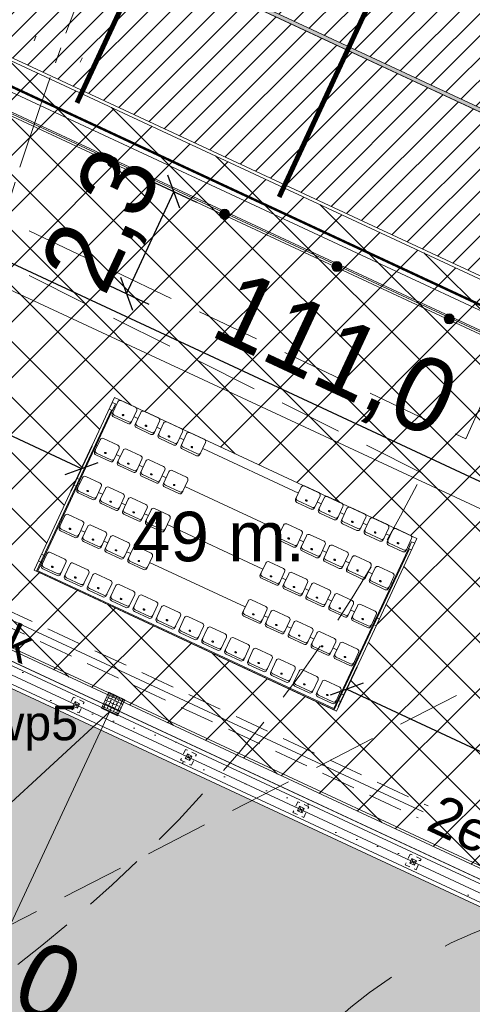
# Model space of a CAD drawing. Header units: millimetres. Extents: x 1962 to 3194, y -795 to -219.
# Tile 46 of 256: x 2198 to 2207, y -641 to -621. Entities that reach past the tile are written whole.
import ezdxf

# ---------------------------------------------------------------- set-up
doc = ezdxf.new("R2010")
doc.units = ezdxf.units.MM
for name, pattern in [('CENTER2', [28.575000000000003, 19.05, -3.175, 3.175, -3.175]), ('DOT', [6.35, 0, -6.35]), ('HIDDEN', [9.524999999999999, 6.35, -3.175]), ('L_0_45', [0.5, 0.25, -0.25])]:
    doc.linetypes.add(name, pattern=pattern)
doc.layers.get('0').update_dxf_attribs({"lineweight": 5})
doc.layers.get('Defpoints').update_dxf_attribs({"lineweight": 9})
for name, color, linetype, lineweight in [('A_boisko kolory', 78, 'Continuous', 9), ('A_boisko linie gry', 56, 'Continuous', 9), ('A_boisko spadki', 64, 'Continuous', 9), ('A_chodnik', 132, 'Continuous', 9), ('A_hatch nawierzchnia', 253, 'Continuous', 9), ('A_hatch zieleń', 3, 'Continuous', 9), ('A_kamery', 23, 'Continuous', 9), ('A_mapa projektowa', 253, 'Continuous', 9), ('A_obiekty trybuny', 126, 'Continuous', 9), ('A_ogrodzenie 1_2m', 34, 'Continuous', 9), ('A_ogrodzenie 2_4m', 45, 'Continuous', 9), ('A_opisy', 13, 'Continuous', 9), ('A_parking', 53, 'Continuous', 9), ('A_strefy oddziaływania obiektów', 71, 'L_0_45', 9), ('A_wymiary pzt', 116, 'Continuous', 9), ('IE_kk', 30, 'Continuous', 9), ('IE_nn', 1, 'Continuous', 9), ('S-drenaż', 70, 'Continuous', 9), ('S-kd', 230, 'Continuous', 9), ('S-woda', 160, 'Continuous', 5), ('Z_UWAGI INSTALACJE WODNE', 4, 'Continuous', 9)]:
    doc.layers.add(name, color=color, linetype=linetype, lineweight=lineweight)
doc.styles.get("Standard").update_dxf_attribs({"font": 'arial.ttf'})
doc.styles.add('wymiary pzt', font='txt')
doc.dimstyles.new('wymiary pzt', dxfattribs={"dimtxt": 1.5, "dimasz": 0.5, "dimexe": 0.5, "dimexo": 0.1, "dimgap": 0.05, "dimtad": 1, "dimdec": 1, "dimrnd": 0.1, "dimzin": 0, "dimtxsty": 'wymiary pzt', "dimblk": 'OBLIQUE', "dimcen": 1, "dimadec": 1, "dimazin": 0, "dimtfac": 1, "dimtmove": 0, "dimatfit": 3, "dimfxl": 0, "dimarcsym": 0})
picture_1 = doc.add_image_def('image1.tif', size_in_pixel=(3404, 2413))
pattern_1 = [(45, (-0.8445466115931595, -1.812937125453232), (-0.2245064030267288, 0.2245064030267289), [])]

# ---------------------------------------------------------------- blocks, each defined once
blk = doc.blocks.new('zw$2336')
at = {"layer": 'A_strefy oddziaływania obiektów', "color": 7, "ltscale": 5}
blk.add_circle((-2.027500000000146, -2.273736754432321e-13), 10, dxfattribs=at)
blk.add_arc((-2.027500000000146, -2.273736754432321e-13), 30, 146.7258610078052, 12.57471333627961, dxfattribs=at)
blk = doc.blocks.new('zw$83E')
at = {"layer": 'Z_UWAGI INSTALACJE WODNE', "linetype": 'DOT', "ltscale": 0.2}
blk.add_line((0, -1.13686837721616e-13), (-40.97237903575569, 19.08675342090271), dxfattribs=at)
blk.add_arc((0, 0), 45.2, 65.02180580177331, 155.0218058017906, dxfattribs=at)
blk = doc.blocks.new('zw$B4C7')
at = {"layer": 'Z_UWAGI INSTALACJE WODNE'}
blk.add_lwpolyline([(-87.99083458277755, 37.75771384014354), (-0.2401453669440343, -3.120453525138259), (-26.53088138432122, -59.55718624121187), (-114.281570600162, -18.67901887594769)], dxfattribs=at)
at = {"layer": 'Z_UWAGI INSTALACJE WODNE', "linetype": 'L_0_45', "ltscale": 2}
blk.add_lwpolyline([(-0.3730195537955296, -3.168873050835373, 0.05000000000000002, 0.05000000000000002, 0), (-26.57930091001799, -59.42431205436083, 0.05, 0.05, 0), (-114.2393432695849, -18.5883720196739, 0, 0, 0)], format="xyseb", dxfattribs=at)
at = {"layer": 'Z_UWAGI INSTALACJE WODNE', "xscale": -1, "rotation": 310.0436116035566}
blk.add_blockref('zw$83E', (-114.2393432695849, -18.5883720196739), dxfattribs=at)
at = {"layer": 'Z_UWAGI INSTALACJE WODNE'}
blk.add_blockref('zw$83E', (-31.38811663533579, -57.1841521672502), dxfattribs=at)
blk = doc.blocks.new('zw$72B4')
at = {"layer": 'A_ogrodzenie 2_4m'}
for p, q in [((0.0500000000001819, -0.0500000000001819), (-0.04999999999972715, 0.04999999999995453)), ((-0.0500000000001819, -0.04999999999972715), (0.0500000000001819, 0.04999999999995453))]:
    blk.add_line(p, q, dxfattribs=at)
at = {"layer": 'A_ogrodzenie 2_4m', "linetype": 'HIDDEN', "ltscale": 0.01}
blk.add_lwpolyline([(-0.1199999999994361, 0.1199999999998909), (-0.1199999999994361, -0.1199999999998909), (0.1199999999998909, -0.1199999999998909), (0.1199999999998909, 0.1199999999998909)], close=True, dxfattribs=at)
at = {"layer": 'A_ogrodzenie 2_4m'}
blk.add_lwpolyline([(-0.04999999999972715, 0.04999999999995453), (-0.04999999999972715, -0.04999999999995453), (0.0500000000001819, -0.04999999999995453), (0.0500000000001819, 0.04999999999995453)], close=True, dxfattribs=at)
blk = doc.blocks.new('zw$4BF9')
at = {"layer": 'A_ogrodzenie 2_4m'}
blk.add_lwpolyline([(11.14485038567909, 8.054290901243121), (11.14485038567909, 8.054290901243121), (-89.68735298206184, 55.0264084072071), (-87.99299999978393, 59.2480000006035), (-87.5599999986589, 60.2390000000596), (-75.48799999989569, 90.17300000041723), (-61.70164762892, 124.5301955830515)], dxfattribs=at)
at = {"layer": 'A_ogrodzenie 2_4m', "rotation": 65.02180580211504}
for p in [(-36.4447491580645, 30.22363945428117), (-34.17857775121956, 29.16795618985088), (-31.91240634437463, 28.1122729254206), (-29.6462349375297, 27.05658966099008)]:
    blk.add_blockref('zw$72B4', p, dxfattribs=at)
blk = doc.blocks.new('zw$9027')
at = {"layer": 'A_kamery', "linetype": 'HIDDEN', "ltscale": 0.2}
for p, q in [((2.225990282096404, 28.83738332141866), (0.3019356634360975, 3.911533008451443)), ((3.236519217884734, -2.217250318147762), (23.86091210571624, -16.34645475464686))]:
    blk.add_line(p, q, dxfattribs=at)
blk.add_arc((0, 0), 28.9231690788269, 325.5860297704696, 85.5860268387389, dxfattribs=at)
blk = doc.blocks.new('zw$B760')
at = {"layer": 'A_ogrodzenie 1_2m'}
h = blk.add_hatch(color=256, dxfattribs=at)
h.dxf.hatch_style = 1
edge = h.paths.add_edge_path()
edge.add_ellipse((0, 0), major_axis=(0.1000000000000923, 0), ratio=1, start_angle=0, end_angle=360)
blk.add_circle((0, 0), 0.1000000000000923, dxfattribs=at)
blk = doc.blocks.new('zw$7FD1')
at = {"layer": 'A_ogrodzenie 1_2m'}
for p, q in [((-112.9703560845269, -4.319658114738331), (-32.95259223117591, -41.59548548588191)), ((-112.9172064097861, -4.300290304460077), (-32.93570129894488, -41.55922674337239)), ((-112.8773441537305, -4.285764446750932), (-32.88149349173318, -41.55138368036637))]:
    blk.add_line(p, q, dxfattribs=at)
for p in [(-64.26641942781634, -26.98605072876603), (-62.0002480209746, -28.04173399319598), (-59.73407661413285, -29.09741725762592), (-57.4679052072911, -30.15310052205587)]:
    blk.add_blockref('zw$B760', p, dxfattribs=at)
blk = doc.blocks.new('zw$62AA')
at = {"layer": 'A_boisko linie gry'}
for points in [[(-1.059999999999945, 62.05999999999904), (100.4600000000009, 62.05999999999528), (100.4600000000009, 0.9400000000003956), (-1.0600000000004, 0.9399999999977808)], [(-0.9999999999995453, 61.99999999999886), (100.4000000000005, 61.99999999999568), (100.4000000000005, 1.000000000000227), (-1.000000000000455, 0.9999999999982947)]]:
    blk.add_lwpolyline(points, close=True, dxfattribs=at)
for points in [[(80.77000000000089, 3.999999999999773), (49.70000000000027, 4.000000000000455)], [(72.42500000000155, 4.074999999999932), (49.73749999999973, 4.074999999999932)]]:
    blk.add_lwpolyline(points, dxfattribs=at)
blk = doc.blocks.new('_Oblique')
at = {"color": 0, "linetype": 'ByBlock', "lineweight": -2}
blk.add_line((-0.5, -0.5), (0.5, 0.5), dxfattribs=at)
blk = doc.blocks.new('*D72')
at = {"layer": 'A_wymiary pzt', "color": 0, "lineweight": -2}
for p, q in [((2155.315282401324, -593.8414743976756), (2154.893009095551, -594.7479429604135)), ((2155.104145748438, -594.2947086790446), (2247.020058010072, -637.113221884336)), ((2247.231194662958, -636.659987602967), (2246.808921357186, -637.566456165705))]:
    blk.add_line(p, q, dxfattribs=at)
at = {"layer": 'Defpoints', "color": 0}
for p in [(2178.900456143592, -543.2126085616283), (2270.816368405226, -586.0311217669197), (2247.020058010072, -637.113221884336)]:
    blk.add_point(p, dxfattribs=at)
at = {"layer": 'A_wymiary pzt', "color": 0, "lineweight": -2, "xscale": 0.5, "yscale": 0.5, "zscale": 0.5}
for p, rotation in [((2155.104145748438, -594.2947086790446), 155.0218058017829), ((2247.020058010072, -637.113221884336), 335.0218058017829)]:
    blk.add_blockref('_Oblique', p, dxfattribs=dict(at, rotation=rotation))
at = {"layer": 'A_wymiary pzt', "color": 0, "insert": (2201.474849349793, -614.8179452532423), "char_height": 1.5, "attachment_point": 5, "rotation": 335.0218058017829, "style": 'wymiary pzt'}
blk.add_mtext('101,4', dxfattribs=at)
blk = doc.blocks.new('*D99')
at = {"layer": 'A_wymiary pzt', "color": 0, "lineweight": -2}
for p, q in [((2148.811065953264, -603.3979545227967), (2149.233339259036, -602.4914859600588)), ((2149.02220260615, -602.9447202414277), (2249.672495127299, -649.8320955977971)), ((2249.461358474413, -650.285329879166), (2249.883631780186, -649.3788613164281))]:
    blk.add_line(p, q, dxfattribs=at)
at = {"layer": 'Defpoints', "color": 0}
for p in [(2145.915145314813, -609.6144521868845), (2249.672495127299, -649.8320955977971), (2246.565437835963, -656.5018275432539)]:
    blk.add_point(p, dxfattribs=at)
at = {"layer": 'A_wymiary pzt', "color": 0, "lineweight": -2, "xscale": 0.5, "yscale": 0.5, "zscale": 0.5}
for p, rotation in [((2149.02220260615, -602.9447202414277), 155.0218058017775), ((2249.672495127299, -649.8320955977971), 335.0218058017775)]:
    blk.add_blockref('_Oblique', p, dxfattribs=dict(at, rotation=rotation))
at = {"layer": 'A_wymiary pzt', "color": 0, "insert": (2204.043897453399, -627.4979726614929), "char_height": 1.5, "attachment_point": 5, "rotation": 335.0218058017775, "style": 'wymiary pzt'}
blk.add_mtext('111,0', dxfattribs=at)
blk = doc.blocks.new('*D103')
at = {"layer": 'A_wymiary pzt', "color": 0, "lineweight": -2}
for p, q in [((2200.371244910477, -623.8955400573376), (2201.277713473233, -624.3178133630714)), ((2199.865918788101, -626.1643603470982), (2200.824479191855, -624.1066767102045)), ((2199.412684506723, -625.9532236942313), (2200.319153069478, -626.3754969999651))]:
    blk.add_line(p, q, dxfattribs=at)
at = {"layer": 'Defpoints', "color": 0}
for p in [(2198.731025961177, -623.1314532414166), (2200.824479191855, -624.1066767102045), (2197.772465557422, -625.1891368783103)]:
    blk.add_point(p, dxfattribs=at)
at = {"layer": 'A_wymiary pzt', "color": 0, "lineweight": -2, "xscale": 0.5, "yscale": 0.5, "zscale": 0.5}
for p, rotation in [((2200.824479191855, -624.1066767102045), 65.02180580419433), ((2199.865918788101, -626.1643603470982), 245.0218058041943)]:
    blk.add_blockref('_Oblique', p, dxfattribs=dict(at, rotation=rotation))
at = {"layer": 'A_wymiary pzt', "color": 0, "insert": (2199.459178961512, -624.72277105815), "char_height": 1.5, "attachment_point": 5, "rotation": 65.02180580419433, "style": 'wymiary pzt'}
blk.add_mtext('2,3', dxfattribs=at)
blk = doc.blocks.new('zw$C14F')
at = {"layer": 'S-drenaż', "const_width": 0.1}
for points in [[(-95.8086949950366, -31.60526137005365), (-69.81991194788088, 24.18328716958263)], [(-91.72958646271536, -33.50549124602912), (-65.74080341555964, 22.28305729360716)]]:
    blk.add_lwpolyline(points, dxfattribs=at)
blk = doc.blocks.new('*D147')
at = {"layer": 'A_wymiary pzt', "color": 0, "lineweight": -2}
for p, q in [((2148.660817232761, -617.613667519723), (2148.238543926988, -618.5201360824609)), ((2148.449680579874, -618.066901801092), (2243.652809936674, -662.416746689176)), ((2243.86394658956, -661.963512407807), (2243.441673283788, -662.8699809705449))]:
    blk.add_line(p, q, dxfattribs=at)
at = {"layer": 'Defpoints', "color": 0}
for p in [(2151.055788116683, -612.4725283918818), (2246.258917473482, -656.8223732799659), (2243.652809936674, -662.416746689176)]:
    blk.add_point(p, dxfattribs=at)
at = {"layer": 'A_wymiary pzt', "color": 0, "lineweight": -2, "xscale": 0.5, "yscale": 0.5, "zscale": 0.5}
for p, rotation in [((2148.449680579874, -618.066901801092), 155.0218058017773), ((2243.652809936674, -662.416746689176), 335.0218058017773)]:
    blk.add_blockref('_Oblique', p, dxfattribs=dict(at, rotation=rotation))
at = {"layer": 'A_wymiary pzt', "color": 0, "insert": (2196.463992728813, -639.3558042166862), "char_height": 1.5, "attachment_point": 5, "rotation": 335.0218058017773, "style": 'wymiary pzt'}
blk.add_mtext('105,0', dxfattribs=at)
blk = doc.blocks.new('zw$5664')
at = {"layer": 'IE_kk'}
blk.add_line((21.79312431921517, -90.76252349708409), (35.41565829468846, -97.10850469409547), dxfattribs=at)
blk = doc.blocks.new('zw$253A')
at = {"layer": 'IE_nn'}
blk.add_line((16.74349772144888, -95.05945676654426), (30.33613192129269, -101.3911885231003), dxfattribs=at)
at = {"layer": 'IE_nn', "color": 4, "linetype": 'HIDDEN', "ltscale": 0.11}
for p, q in [((18.96218791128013, -95.92749297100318), (30.43402862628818, -101.2713150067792)), ((18.80757352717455, -96.18642205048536), (30.2382352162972, -101.5110620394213))]:
    blk.add_line(p, q, dxfattribs=at)
at = {"layer": 'IE_nn'}
blk.add_text('2eN', height=0.8, rotation=335.0229169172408, dxfattribs=at).set_placement((30.36435598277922, -101.7372521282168))
blk = doc.blocks.new('zw$FBD4')
at = {"layer": 'S-kd'}
h = blk.add_hatch(dxfattribs=at)
h.set_pattern_fill('ANGLE', color=230, scale=0.01, angle=335.0218058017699)
h.set_pattern_definition([(335.0218058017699, (-1691.933095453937, 1398.870028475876), (0.02949579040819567, 0.06331682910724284), [0.0508, -0.01905]), (65.02180580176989, (-1691.933095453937, 1398.870028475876), (-0.06331682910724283, 0.02949579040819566), [0.0508, -0.01905])])
h.paths.add_polyline_path([(23.84433837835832, -99.300024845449), (24.16613471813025, -99.44993186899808), (24.31604174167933, -99.12813552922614), (23.99424540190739, -98.9782285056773)])
h = blk.add_hatch(dxfattribs=at)
h.set_pattern_fill('ANGLE', color=230, scale=0.01, angle=335.0218058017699)
h.set_pattern_definition([(335.0218058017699, (-1691.931547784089, 1398.869307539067), (0.02949579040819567, 0.06331682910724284), [0.0508, -0.01905]), (65.02180580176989, (-1691.931547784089, 1398.869307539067), (-0.06331682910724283, 0.02949579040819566), [0.0508, -0.01905])])
h.paths.add_polyline_path([(23.84588604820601, -99.30074578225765), (24.16768238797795, -99.45065280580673), (24.31758941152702, -99.12885646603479), (23.99579307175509, -98.97894944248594)])
at = {"layer": 'S-kd', "color": 7}
blk.add_line((20.32867858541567, -102.7593068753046), (24.00523654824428, -99.37497835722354), dxfattribs=at)
at = {"layer": 'S-kd'}
for points in [[(-29.39680936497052, -74.11792806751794), (71.07525469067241, -120.91990546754), (70.9696907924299, -121.1465246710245), (-29.50237326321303, -74.34454727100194)], [(23.99424540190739, -98.9782285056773), (24.31604174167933, -99.12813552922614), (24.16613471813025, -99.44993186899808), (23.84433837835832, -99.300024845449)], [(23.99579307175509, -98.97894944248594), (24.31758941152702, -99.12885646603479), (24.16768238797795, -99.45065280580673), (23.84588604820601, -99.30074578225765)]]:
    blk.add_lwpolyline(points, close=True, dxfattribs=at)
blk.add_lwpolyline([(24.08911517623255, -99.19896440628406), (17.34063645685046, -113.6855154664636), (12.2120647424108, -113.4389386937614)], dxfattribs=at)
at = {"layer": 'S-kd', "color": 7}
blk.add_text('wp5', height=0.7, dxfattribs=at).set_placement((21.58172564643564, -99.9476423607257))
at = {"layer": 'S-kd', "color": 7, "insert": (19.24979520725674, -96.2373787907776), "char_height": 0.7, "width": 14.81304603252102, "attachment_point": 1, "rotation": 334.90303897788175}
blk.add_mtext('rynsztok', dxfattribs=at)
blk = doc.blocks.new('zw$1B2')
at = {"layer": 'A_obiekty trybuny'}
for p, q in [((-0.1599999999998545, -0.1436974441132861), (0.1600000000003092, -0.1436974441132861)), ((0.0004671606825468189, -0.05559487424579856), (-0.008109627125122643, -0.05559487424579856)), ((-0.008109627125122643, -0.07549649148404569), (0.0004671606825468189, -0.07549649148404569)), ((0.00810962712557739, -0.05559487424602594), (0.0004671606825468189, -0.05559487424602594)), ((0.0004671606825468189, -0.07549649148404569), (0.00810962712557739, -0.07549649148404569))]:
    blk.add_line(p, q, dxfattribs=at)
blk.add_lwpolyline([(0.1600000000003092, 0.1824999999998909), (-0.1599999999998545, 0.1824999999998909, 0.414213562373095), (-0.2100000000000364, 0.1324999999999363), (-0.2100000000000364, -0.1325000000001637, 0.414213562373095), (-0.1599999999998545, -0.1825000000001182), (0.1600000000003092, -0.1825000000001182, 0.414213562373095), (0.2100000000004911, -0.1325000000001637), (0.2100000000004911, 0.1324999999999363, 0.414213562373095)], format="xyb", close=True, dxfattribs=at)
for centre, radius, start, end in [((-0.1599999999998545, -0.09369744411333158), 0.05000000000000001, 180, 270), ((-0.006943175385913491, -0.06601150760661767), 0.01048173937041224, 96.38934803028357, 177.4528478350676), ((-0.006943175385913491, -0.06507985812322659), 0.01048173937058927, 182.5471521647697, 263.6106519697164), ((0.006943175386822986, -0.06601150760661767), 0.01048173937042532, 2.547152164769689, 83.61065196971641), ((0.006943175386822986, -0.06507985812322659), 0.01048173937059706, 276.3893480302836, 357.4528478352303), ((0.1600000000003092, -0.09369744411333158), 0.05000000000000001, 270, 0)]:
    blk.add_arc(centre, radius, start, end, dxfattribs=at)
blk = doc.blocks.new('zw$D15A')
at = {"layer": 'A_obiekty trybuny'}
for p, q in [((-3.039999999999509, 0), (-3.039999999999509, -3.640321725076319)), ((-3.039999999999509, 0), (-3.015000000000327, 0)), ((-2.5949999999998, 0), (-2.505000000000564, 0)), ((-2.085000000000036, 0), (-1.995000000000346, 0)), ((-1.574999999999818, 0), (-1.485000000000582, 0)), ((-1.065000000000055, 0), (1.0649999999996, 0)), ((1.485000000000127, 0), (1.574999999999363, 0)), ((1.994999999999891, 0), (2.084999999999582, 0)), ((2.505000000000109, 0), (2.594999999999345, 0)), ((3.014999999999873, 0), (3.104999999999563, 0)), ((3.525000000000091, 0), (3.55004695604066, 0)), ((3.55004695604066, -3.640321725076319), (3.55004695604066, 0)), ((-3.059999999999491, -3.660321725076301), (-3.059999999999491, -0.07500000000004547)), ((3.570046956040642, -3.660321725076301), (3.570046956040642, -0.07500000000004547)), ((-3.039999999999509, -0.8450013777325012), (-3.015000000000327, -0.8450013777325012)), ((-2.5949999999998, -0.8450013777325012), (-2.505000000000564, -0.8450013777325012)), ((-2.085000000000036, -0.8450013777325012), (-1.995000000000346, -0.8450013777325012)), ((-1.574999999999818, -0.8450013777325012), (-1.485000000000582, -0.8450013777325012)), ((-1.065000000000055, -0.8450013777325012), (1.0649999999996, -0.8450013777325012)), ((1.485000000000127, -0.8450013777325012), (1.574999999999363, -0.8450013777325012)), ((1.994999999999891, -0.8450013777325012), (2.084999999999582, -0.8450013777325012)), ((2.505000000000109, -0.8450013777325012), (2.594999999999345, -0.8450013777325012)), ((3.014999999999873, -0.8450013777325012), (3.104999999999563, -0.8450013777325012)), ((3.525000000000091, -0.8450013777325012), (3.55004695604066, -0.8450013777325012)), ((-3.039999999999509, -1.690002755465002), (-3.015000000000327, -1.690002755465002)), ((-2.5949999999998, -1.690002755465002), (-2.505000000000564, -1.690002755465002)), ((-2.085000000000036, -1.690002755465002), (-1.995000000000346, -1.690002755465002)), ((-1.574999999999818, -1.690002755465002), (-1.485000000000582, -1.690002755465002)), ((-1.065000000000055, -1.690002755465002), (1.0649999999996, -1.690002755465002)), ((1.485000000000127, -1.690002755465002), (1.574999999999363, -1.690002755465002)), ((1.994999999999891, -1.690002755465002), (2.084999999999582, -1.690002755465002)), ((2.505000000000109, -1.690002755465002), (2.594999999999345, -1.690002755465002)), ((3.014999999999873, -1.690002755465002), (3.104999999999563, -1.690002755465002)), ((3.525000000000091, -1.690002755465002), (3.55004695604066, -1.690002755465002)), ((-3.039999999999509, -2.535004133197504), (-3.015000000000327, -2.535004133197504)), ((-2.5949999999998, -2.535004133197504), (-2.505000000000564, -2.535004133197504)), ((-2.085000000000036, -2.535004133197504), (-1.995000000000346, -2.535004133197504)), ((-1.574999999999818, -2.535004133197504), (-1.485000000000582, -2.535004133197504)), ((-1.065000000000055, -2.535004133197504), (1.0649999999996, -2.535004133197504)), ((1.485000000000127, -2.535004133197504), (1.574999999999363, -2.535004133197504)), ((1.994999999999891, -2.535004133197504), (2.084999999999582, -2.535004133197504)), ((2.505000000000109, -2.535004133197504), (2.594999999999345, -2.535004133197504)), ((3.014999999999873, -2.535004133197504), (3.104999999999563, -2.535004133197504)), ((3.525000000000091, -2.535004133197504), (3.55004695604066, -2.535004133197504)), ((-3.059999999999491, -3.660321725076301), (3.570046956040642, -3.660321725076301)), ((-3.039999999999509, -3.640321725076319), (3.55004695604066, -3.640321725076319))]:
    blk.add_line(p, q, dxfattribs=at)
for points in [[(-3.039999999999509, -0.07500000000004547), (-3.039999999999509, 0.07499999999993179), (-3.109999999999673, 0.07499999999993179), (-3.109999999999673, -0.07500000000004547)], [(3.55004695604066, -0.07500000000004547), (3.55004695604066, 0.07499999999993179), (3.620046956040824, 0.07499999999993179), (3.620046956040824, -0.07500000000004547)], [(-3.039999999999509, -1.765002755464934), (-3.039999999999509, -1.615002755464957), (-3.109999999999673, -1.615002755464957), (-3.109999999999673, -1.765002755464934)], [(3.55004695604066, -1.765002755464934), (3.55004695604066, -1.615002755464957), (3.620046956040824, -1.615002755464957), (3.620046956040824, -1.765002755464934)], [(-3.039999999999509, -3.455005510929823), (-3.039999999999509, -3.305005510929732), (-3.109999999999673, -3.305005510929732), (-3.109999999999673, -3.455005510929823)], [(3.55004695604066, -3.455005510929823), (3.55004695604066, -3.305005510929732), (3.620046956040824, -3.305005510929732), (3.620046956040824, -3.455005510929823)]]:
    blk.add_lwpolyline(points, close=True, dxfattribs=at)
for p in [(-2.805000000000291, 0), (-2.295000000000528, 0), (-1.785000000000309, 0), (-1.275000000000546, 0), (1.274999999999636, 0), (1.7849999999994, 0), (2.294999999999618, 0), (2.804999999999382, 0), (3.3149999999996, 0), (-2.805000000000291, -0.8450013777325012), (-2.295000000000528, -0.8450013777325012), (-1.785000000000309, -0.8450013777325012), (-1.275000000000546, -0.8450013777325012), (1.274999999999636, -0.8450013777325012), (1.7849999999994, -0.8450013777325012), (2.294999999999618, -0.8450013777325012), (2.804999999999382, -0.8450013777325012), (3.3149999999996, -0.8450013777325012), (-2.805000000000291, -1.690002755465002), (-2.295000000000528, -1.690002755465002), (-1.785000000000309, -1.690002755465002), (-1.275000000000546, -1.690002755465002), (1.274999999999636, -1.690002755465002), (1.7849999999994, -1.690002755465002), (2.294999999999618, -1.690002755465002), (2.804999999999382, -1.690002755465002), (3.3149999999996, -1.690002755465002), (-2.805000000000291, -2.535004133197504), (-2.295000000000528, -2.535004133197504), (-1.785000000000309, -2.535004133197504), (-1.275000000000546, -2.535004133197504), (1.274999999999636, -2.535004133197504), (1.7849999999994, -2.535004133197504), (2.294999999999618, -2.535004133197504), (2.804999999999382, -2.535004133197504), (3.3149999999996, -2.535004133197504), (-2.805000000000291, -3.380005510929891), (-2.295000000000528, -3.380005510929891), (-1.785000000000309, -3.380005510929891), (-1.275000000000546, -3.380005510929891), (-0.7650000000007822, -3.380005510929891), (-0.2550000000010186, -3.380005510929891), (0.2549999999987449, -3.380005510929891), (0.7649999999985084, -3.380005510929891), (1.274999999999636, -3.380005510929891), (1.7849999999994, -3.380005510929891), (2.294999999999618, -3.380005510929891), (2.804999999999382, -3.380005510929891), (3.3149999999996, -3.380005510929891)]:
    blk.add_blockref('zw$1B2', p, dxfattribs=at)
blk = doc.blocks.new('*D1321')
at = {"layer": 'A_wymiary pzt', "color": 0, "lineweight": -2}
for p, q in [((2191.497079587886, -626.7645509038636), (2191.919352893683, -625.858082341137)), ((2191.708216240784, -626.3113166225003), (2198.959964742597, -629.6895030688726)), ((2198.748828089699, -630.1427373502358), (2199.171101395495, -629.2362687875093))]:
    blk.add_line(p, q, dxfattribs=at)
at = {"layer": 'Defpoints', "color": 0}
for p in [(2190.751876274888, -628.3642337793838), (2198.959964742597, -629.6895030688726), (2198.003624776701, -631.7424202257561)]:
    blk.add_point(p, dxfattribs=at)
at = {"layer": 'A_wymiary pzt', "color": 0, "lineweight": -2, "xscale": 0.5, "yscale": 0.5, "zscale": 0.5}
for p, rotation in [((2191.708216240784, -626.3113166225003), 155.0218058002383), ((2198.959964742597, -629.6895030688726), 335.0218058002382)]:
    blk.add_blockref('_Oblique', p, dxfattribs=dict(at, rotation=rotation))
at = {"layer": 'A_wymiary pzt', "color": 0, "insert": (2195.746837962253, -627.1143898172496), "char_height": 1.5, "attachment_point": 5, "rotation": 335.02180580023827, "style": 'wymiary pzt'}
blk.add_mtext('8,0', dxfattribs=at)
blk = doc.blocks.new('*D1322')
at = {"layer": 'A_wymiary pzt', "color": 0, "lineweight": -2}
for p, q in [((2204.146428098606, -634.4936925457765), (2204.519823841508, -633.6921464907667)), ((2204.30868718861, -634.14538077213), (2211.560435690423, -637.5235672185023)), ((2211.398176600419, -637.8718789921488), (2211.771572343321, -637.070332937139))]:
    blk.add_line(p, q, dxfattribs=at)
at = {"layer": 'Defpoints', "color": 0}
for p in [(2204.104200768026, -634.5843394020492), (2211.560435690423, -637.5235672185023), (2211.355949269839, -637.9625258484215)]:
    blk.add_point(p, dxfattribs=at)
at = {"layer": 'A_wymiary pzt', "color": 0, "lineweight": -2, "xscale": 0.5, "yscale": 0.5, "zscale": 0.5}
for p, rotation in [((2204.30868718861, -634.14538077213), 155.0218058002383), ((2211.560435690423, -637.5235672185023), 335.0218058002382)]:
    blk.add_blockref('_Oblique', p, dxfattribs=dict(at, rotation=rotation))
at = {"layer": 'A_wymiary pzt', "color": 0, "insert": (2208.347308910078, -634.9484539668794), "char_height": 1.5, "attachment_point": 5, "rotation": 335.02180580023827, "style": 'wymiary pzt'}
blk.add_mtext('8,0', dxfattribs=at)
blk = doc.blocks.new('zw$2E05')
at = {"layer": 'S-woda', "linetype": 'CENTER2', "ltscale": 0.1}
blk.add_arc((2.628339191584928, -30.87223977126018), 75, 47.103856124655, 200.6716634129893, dxfattribs=at)

msp = doc.modelspace()

# ---------------------------------------------------------------- hatches: boundary and pattern name
at = {"layer": 'A_boisko kolory'}
h = msp.add_hatch(dxfattribs=at)
h.set_pattern_fill('LINE', color=233, scale=0.1, angle=45)
h.set_pattern_definition(pattern_1)
h.paths.add_polyline_path([(2152.297237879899, -600.3201280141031), (2244.213150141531, -643.1386412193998), (2269.971821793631, -587.8440588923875), (2178.055909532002, -545.0255456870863)])
h.paths.add_polyline_path([(2158.096400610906, -599.7120888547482), (2162.56075828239, -601.7917848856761), (2162.476303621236, -601.9730785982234), (2162.544288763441, -602.0047490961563), (2162.628743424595, -601.8234553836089), (2171.290050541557, -605.8582768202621), (2171.205595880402, -606.0395705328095), (2171.273581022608, -606.0712410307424), (2171.358035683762, -605.8899473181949), (2227.685992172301, -632.1300105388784), (2227.601537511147, -632.3113042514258), (2227.669522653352, -632.3429747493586), (2227.753977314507, -632.1616810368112), (2236.415284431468, -636.1965024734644), (2236.330829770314, -636.3777961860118), (2236.398814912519, -636.4094666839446), (2236.483269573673, -636.2281729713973), (2240.947627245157, -638.3078690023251), (2247.543536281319, -624.1488300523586), (2247.724829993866, -624.2332847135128), (2247.756500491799, -624.1652995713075), (2247.575206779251, -624.0808449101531), (2249.654902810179, -619.6164872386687), (2249.836196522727, -619.700941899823), (2249.86786702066, -619.6329567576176), (2249.686573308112, -619.5485020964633), (2251.755712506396, -615.1068061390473), (2251.937006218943, -615.1912608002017), (2251.968676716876, -615.1232756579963), (2251.787383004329, -615.0388209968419), (2253.332903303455, -611.721146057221), (2253.514197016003, -611.8056007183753), (2253.545867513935, -611.7376155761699), (2253.364573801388, -611.6531609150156), (2255.433712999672, -607.2114649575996), (2255.615006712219, -607.2959196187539), (2255.646677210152, -607.2279344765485), (2255.465383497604, -607.1434798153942), (2257.545079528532, -602.6791221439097), (2257.72637324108, -602.7635768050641), (2257.758043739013, -602.6955916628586), (2257.576750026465, -602.6111370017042), (2264.172659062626, -588.4520980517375), (2259.708301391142, -586.3724020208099), (2259.792756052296, -586.1911083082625), (2259.724770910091, -586.1594378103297), (2259.640316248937, -586.3407315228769), (2250.979009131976, -582.3059100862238), (2251.06346379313, -582.1246163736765), (2250.995478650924, -582.0929458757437), (2250.91102398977, -582.2742395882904), (2194.583067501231, -556.0341763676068), (2194.667522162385, -555.8528826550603), (2194.59953702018, -555.8212121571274), (2194.515082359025, -556.0025058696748), (2185.853775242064, -551.9676844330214), (2185.938229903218, -551.7863907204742), (2185.870244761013, -551.7547202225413), (2185.785790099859, -551.9360139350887), (2181.321432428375, -549.8563179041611), (2174.725523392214, -564.0153568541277), (2174.544229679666, -563.9309021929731), (2174.512559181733, -563.9988873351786), (2174.693852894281, -564.0833419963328), (2172.614156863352, -568.5476996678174), (2172.432863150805, -568.463245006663), (2172.401192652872, -568.5312301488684), (2172.58248636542, -568.6156848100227), (2170.513347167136, -573.0573807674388), (2170.332053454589, -572.9729261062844), (2170.300382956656, -573.0409112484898), (2170.481676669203, -573.1253659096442), (2168.936156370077, -576.4430408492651), (2168.754862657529, -576.3585861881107), (2168.723192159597, -576.426571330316), (2168.904485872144, -576.5110259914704), (2166.83534667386, -580.9527219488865), (2166.654052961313, -580.8682672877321), (2166.62238246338, -580.9362524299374), (2166.803676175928, -581.0207070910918), (2164.723980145, -585.4850647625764), (2164.542686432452, -585.400610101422), (2164.511015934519, -585.4685952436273), (2164.692309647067, -585.5530499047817)], flags=16)
h = msp.add_hatch(dxfattribs=at)
h.set_pattern_fill('LINE', color=150, scale=0.1, angle=45, style=2)
h.set_pattern_definition(pattern_1)
h.paths.add_polyline_path([(2199.587676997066, -618.9578290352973), (2220.153182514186, -628.5381546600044), (2243.314873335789, -578.818353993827), (2222.74936781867, -569.23802836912)])
at = {"layer": 'A_hatch nawierzchnia'}
h = msp.add_hatch(color=255, dxfattribs=at)
h.dxf.hatch_style = 1
h.paths.add_polyline_path([(2158.096400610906, -599.7120888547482), (2162.56075828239, -601.7917848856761), (2162.476303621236, -601.9730785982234), (2162.544288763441, -602.0047490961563), (2162.628743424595, -601.8234553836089), (2171.290050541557, -605.8582768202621), (2171.205595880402, -606.0395705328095), (2171.273581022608, -606.0712410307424), (2171.358035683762, -605.8899473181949), (2227.685992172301, -632.1300105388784), (2227.601537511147, -632.3113042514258), (2227.669522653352, -632.3429747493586), (2227.753977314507, -632.1616810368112), (2236.415284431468, -636.1965024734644), (2236.330829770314, -636.3777961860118), (2236.398814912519, -636.4094666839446), (2236.483269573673, -636.2281729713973), (2240.947627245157, -638.3078690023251), (2247.543536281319, -624.1488300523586), (2247.724829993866, -624.2332847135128), (2247.756500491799, -624.1652995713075), (2247.575206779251, -624.0808449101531), (2249.654902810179, -619.6164872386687), (2249.836196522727, -619.700941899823), (2249.86786702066, -619.6329567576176), (2249.686573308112, -619.5485020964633), (2251.755712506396, -615.1068061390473), (2251.937006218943, -615.1912608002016), (2251.968676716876, -615.1232756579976), (2253.147085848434, -615.6722309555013), (2254.692606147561, -612.3545560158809), (2253.514197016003, -611.8056007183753), (2253.545867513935, -611.7376155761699), (2253.364573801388, -611.6531609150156), (2255.433712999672, -607.2114649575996), (2255.615006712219, -607.2959196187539), (2255.646677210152, -607.2279344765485), (2255.465383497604, -607.1434798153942), (2257.545079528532, -602.6791221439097), (2257.72637324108, -602.7635768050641), (2257.758043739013, -602.6955916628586), (2257.576750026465, -602.6111370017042), (2264.172659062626, -588.4520980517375), (2259.708301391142, -586.3724020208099), (2259.792756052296, -586.1911083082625), (2259.724770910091, -586.1594378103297), (2259.640316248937, -586.3407315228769), (2250.979009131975, -582.3059100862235), (2251.06346379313, -582.1246163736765), (2250.995478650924, -582.0929458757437), (2250.91102398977, -582.2742395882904), (2194.583067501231, -556.0341763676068), (2194.667522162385, -555.8528826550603), (2194.59953702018, -555.8212121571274), (2194.515082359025, -556.0025058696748), (2185.853775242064, -551.9676844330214), (2185.938229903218, -551.7863907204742), (2185.870244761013, -551.7547202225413), (2185.785790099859, -551.9360139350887), (2181.321432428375, -549.8563179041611), (2174.725523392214, -564.0153568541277), (2174.544229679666, -563.9309021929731), (2174.512559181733, -563.9988873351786), (2174.693852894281, -564.0833419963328), (2172.614156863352, -568.5476996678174), (2172.432863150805, -568.463245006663), (2172.401192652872, -568.5312301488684), (2172.58248636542, -568.6156848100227), (2170.513347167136, -573.0573807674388), (2170.332053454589, -572.9729261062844), (2170.300382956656, -573.04091124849), (2169.121973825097, -572.4919559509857), (2167.576453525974, -575.809630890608), (2168.754862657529, -576.3585861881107), (2168.723192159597, -576.426571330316), (2168.904485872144, -576.5110259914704), (2166.83534667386, -580.9527219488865), (2166.654052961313, -580.8682672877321), (2166.62238246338, -580.9362524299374), (2166.803676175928, -581.0207070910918), (2164.723980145, -585.4850647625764), (2164.542686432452, -585.400610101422), (2164.511015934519, -585.4685952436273), (2164.692309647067, -585.5530499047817)])
h.paths.add_polyline_path([(2158.196056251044, -599.6757742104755), (2178.886201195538, -609.3141624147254), (2202.047892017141, -559.5943617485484), (2181.357747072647, -549.955973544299), (2176.759143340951, -559.8275180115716, -0.4142108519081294), (2183.879084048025, -579.3665350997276), (2182.333611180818, -582.6841082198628, -0.4142108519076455), (2162.79465998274, -589.8042297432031)], flags=16)
h.paths.add_polyline_path([(2220.221167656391, -628.5698251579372), (2240.911312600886, -638.208213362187), (2245.509916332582, -628.3366688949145, -0.4142108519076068), (2238.389975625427, -608.7976518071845), (2239.935448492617, -605.4800786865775, -0.4142108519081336), (2259.474399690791, -598.3599571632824), (2264.073003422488, -588.4884126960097), (2243.382858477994, -578.8500244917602)], flags=16)
h.paths.add_polyline_path([(2178.954186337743, -609.3458329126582), (2199.519691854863, -618.9261585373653), (2222.681382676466, -569.206357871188), (2202.115877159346, -559.6260322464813)], flags=16)
h.paths.add_polyline_path([(2199.587676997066, -618.9578290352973), (2220.153182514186, -628.5381546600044), (2243.314873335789, -578.818353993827), (2222.74936781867, -569.23802836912)], flags=16)
h.paths.add_polyline_path([(2238.457937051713, -608.8293732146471, 0.4142097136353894), (2245.541586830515, -628.2686837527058), (2259.442729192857, -598.4279423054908, 0.414209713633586), (2240.003457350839, -605.5116982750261)], flags=16)
h.paths.add_polyline_path([(2162.826330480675, -589.7362446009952, 0.4142097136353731), (2182.265602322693, -582.6524886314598), (2183.811122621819, -579.3348136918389, 0.4142097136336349), (2176.727472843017, -559.8955031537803)], flags=16)
h.paths.add_polyline_path([(2175.585315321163, -577.4867525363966, 0.9999999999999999), (2175.435315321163, -577.4867525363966, 0.9999999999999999)], flags=0)
h.paths.add_polyline_path([(2167.576453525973, -575.8096308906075), (2169.121973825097, -572.4919559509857), (2170.300382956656, -573.04091124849), (2170.481676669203, -573.1253659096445), (2168.936156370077, -576.4430408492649), (2168.754862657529, -576.3585861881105)], flags=16)
h.paths.add_polyline_path([(2251.787383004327, -615.0388209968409), (2253.332903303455, -611.721146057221), (2253.514197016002, -611.8056007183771), (2254.692606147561, -612.3545560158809), (2253.147085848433, -615.6722309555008), (2251.968676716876, -615.1232756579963)], flags=16)
h = msp.add_hatch(dxfattribs=at)
h.set_pattern_fill('NET', color=256, scale=0.25, angle=45)
h.set_pattern_definition([(45, (0, 0), (-0.561266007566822, 0.5612660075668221), []), (135, (0, 0), (-0.5612660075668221, -0.561266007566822), [])])
h.paths.add_polyline_path([(2146.093270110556, -609.3885396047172), (2152.217513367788, -600.3491797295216), (2231.451930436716, -637.2600893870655), (2230.945202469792, -638.3478516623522), (2231.942317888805, -638.8123522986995), (2232.449045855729, -637.7245900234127), (2244.187813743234, -643.193029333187), (2244.242201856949, -643.2183657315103), (2246.600138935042, -656.2091018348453), (2216.038079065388, -641.9719373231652), (2214.950316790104, -641.4652093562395), (2193.376364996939, -631.4151046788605), (2192.288602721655, -630.9083767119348), (2170.714650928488, -620.8582720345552), (2169.626888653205, -620.3515440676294)])
h.paths.add_polyline_path([(2198.003624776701, -631.7424202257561), (2204.104200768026, -634.5843394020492), (2205.72692180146, -631.1009423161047), (2199.626345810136, -628.2590231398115)], flags=16)
h.paths.add_polyline_path([(2184.651300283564, -625.5223146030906), (2190.751876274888, -628.3642337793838), (2192.374597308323, -624.8808366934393), (2186.274021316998, -622.038917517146)], flags=16)
h.paths.add_polyline_path([(2171.298975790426, -619.3022089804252), (2172.921696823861, -615.8188118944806), (2179.022272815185, -618.6607310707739), (2177.399551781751, -622.1441281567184)], flags=16)
h.paths.add_polyline_path([(2159.569372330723, -609.5987062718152), (2165.669948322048, -612.4406254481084), (2164.047227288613, -615.9240225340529), (2157.946651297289, -613.0821033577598)], flags=16)
h.paths.add_polyline_path([(2217.456525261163, -640.8044450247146), (2211.355949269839, -637.9625258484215), (2212.978670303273, -634.4791287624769), (2219.079246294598, -637.3210479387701)], flags=16)
h.paths.add_polyline_path([(2224.708273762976, -644.1826314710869), (2226.330994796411, -640.6992343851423), (2232.431570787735, -643.5411535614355), (2230.808849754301, -647.02455064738)], flags=16)
h = msp.add_hatch(dxfattribs=at)
h.set_pattern_fill('CONC', color=256, scale=0.1, angle=45)
h.set_pattern_definition([(45, (0.7043472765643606, 3.174686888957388), (-1.79605122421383, 1.796051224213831), [0, -2.54]), (45, (1.35092571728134, 2.564029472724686), (-1.79605122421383, 1.796051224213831), [0, -2.54]), (45, (0.4349395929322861, 3.58777867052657), (-1.79605122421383, 1.796051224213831), [0, -2.54]), (23.19859999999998, (0.05776883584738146, 2.09705615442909), (7.184205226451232, 3.592103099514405), [0.27356562, -13.40475348]), (261.8699, (0.3092160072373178, 2.20481922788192), (1.796050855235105, 8.980256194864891), [0.127, -12.573]), (175.6013, (0.2912554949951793, 2.079095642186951), (19.75656245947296, -1.796048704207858), [0.2341753, -23.18346646]), (251.5651, (-0.08591526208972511, 1.270872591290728), (3.864124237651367e-06, -3.59210328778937), [0.05679694, -5.62281578]), (11.30990000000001, (-0.1038757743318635, 1.216991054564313), (5.388155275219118, 1.796048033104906), [0.09158224, -9.066519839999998]), (153.4349, (-0.01407321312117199, 1.234951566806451), (-5.388151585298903, 1.796054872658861), [0.08032242, -7.951863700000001]), (270, (1.24316264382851, 2.240740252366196), (1.79605178, -1.796051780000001), [0.10776204, -3.48433898]), (45, (1.24316264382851, 2.132977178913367), (3.552713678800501e-16, 3.592102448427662), [0.1524, -2.3876]), (180, (1.35092571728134, 2.240740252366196), (-1.796051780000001, -1.79605178), [0.10776204, -3.48433898]), (296.5651, (-0.1218362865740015, 3.174686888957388), (-1.79605487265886, 5.388151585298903), [0.08032241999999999, -7.9518637]), (45, (-0.085915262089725, 3.102844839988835), (3.552713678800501e-16, 3.592102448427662), [0.127, -2.413]), (188.1301, (0.003887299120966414, 3.192647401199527), (-8.980256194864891, -1.796050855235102), [0.127, -12.573]), (258.6901, (-1.09170394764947, 2.240740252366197), (1.796048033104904, 5.388155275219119), [0.09158224, -9.066519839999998]), (26.56509999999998, (-1.109664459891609, 2.150937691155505), (-5.388151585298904, -1.796054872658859), [0.16064484, -7.87154128]), (171.8699, (-0.9659803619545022, 2.222779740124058), (8.980256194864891, -1.796050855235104), [0.127, -12.573]), (45, (-0.4990070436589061, 2.689753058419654), (-1.79605122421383, 1.796051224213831), [0, -2.54]), (45, (-0.5169675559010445, 1.737845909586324), (-1.79605122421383, 1.796051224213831), [0, -2.54]), (45, (0.6504657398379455, 1.576201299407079), (-1.79605122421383, 1.796051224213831), [0, -2.54]), (45, (0.5786236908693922, 2.617911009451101), (-1.79605122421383, 1.796051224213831), [0, -2.54]), (45, (-0.2475598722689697, 2.402384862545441), (-1.79605122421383, 1.796051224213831), [0, -2.54]), (45, (-0.6965726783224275, 2.061135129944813), (-1.79605122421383, 1.796051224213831), [0, -2.54]), (45, (-0.4271649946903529, 2.115016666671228), (-1.79605122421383, 1.796051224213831), [0, -2.54]), (45, (-0.06795474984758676, 1.612122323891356), (-1.79605122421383, 1.796051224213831), [0, -2.54]), (45, (-0.5708490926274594, 1.252912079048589), (-1.79605122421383, 1.796051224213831), [0, -2.54]), (45, (-0.9659803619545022, 1.683964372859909), (-1.79605122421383, 1.796051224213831), [0, -2.54]), (45, (-1.41499316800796, 2.025214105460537), (-1.79605122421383, 1.796051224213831), [0, -2.54]), (45, (-0.9300593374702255, 2.653832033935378), (-1.79605122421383, 1.796051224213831), [0, -2.54]), (45, (-0.6067701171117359, 3.120805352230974), (-1.79605122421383, 1.796051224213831), [0, -2.54]), (45, (0.09368986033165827, 3.677581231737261), (-1.79605122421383, 1.796051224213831), [0, -2.54]), (45, (0.2194134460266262, 2.689753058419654), (-1.79605122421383, 1.796051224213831), [0, -2.54]), (45, (-0.2834808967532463, 2.83343715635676), (-1.79605122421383, 1.796051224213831), [0, -2.54]), (45, (0.7223077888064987, 2.115016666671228), (-1.79605122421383, 1.796051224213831), [0, -2.54]), (45, (0.2732949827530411, 1.486398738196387), (-1.79605122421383, 1.796051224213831), [0, -2.54]), (45, (1.207241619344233, 1.630082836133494), (-1.79605122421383, 1.796051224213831), [0, -2.54]), (45, (0.506781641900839, 1.145149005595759), (-1.79605122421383, 1.796051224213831), [0, -2.54]), (45, (-0.01407321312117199, 0.5165310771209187), (-1.79605122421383, 1.796051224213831), [0, -2.54]), (45, (0.2912554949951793, 0.6422546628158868), (-1.79605122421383, 1.796051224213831), [0, -2.54]), (45, (0.05776883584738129, 0.9116623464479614), (-1.79605122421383, 1.796051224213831), [0, -2.54]), (45, (1.548491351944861, 1.827648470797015), (-1.79605122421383, 1.796051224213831), [0, -2.54]), (45, (1.02763649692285, 2.779555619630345), (-1.79605122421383, 1.796051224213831), [0, -2.54]), (45, (0.3990185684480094, 3.228568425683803), (-1.79605122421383, 1.796051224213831), [0, -2.54]), (45, (0.8659918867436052, 1.109227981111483), (-1.79605122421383, 1.796051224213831), [0, -2.54])])
h.paths.add_polyline_path([(2139.443272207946, -637.4004138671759), (2152.014991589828, -643.2568789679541), (2210.109823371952, -646.0500223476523), (2239.245651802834, -659.6227849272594), (2239.982907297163, -663.7476372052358), (2249.099750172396, -662.2700877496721), (2246.258917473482, -656.8223732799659), (2215.742487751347, -642.6064653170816), (2215.953624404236, -642.1532310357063), (2214.865862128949, -641.6465030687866), (2214.654725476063, -642.0997373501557), (2193.080773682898, -632.049632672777), (2193.291910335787, -631.5963983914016), (2192.2041480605, -631.089670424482), (2191.993011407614, -631.542904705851), (2170.419059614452, -621.4928000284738), (2170.630196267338, -621.0395657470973), (2169.54243399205, -620.5328377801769), (2169.331297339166, -620.9860720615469), (2151.055788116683, -612.4725283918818)])
at = {"layer": 'A_hatch zieleń'}
h = msp.add_hatch(dxfattribs=at)
h.set_pattern_fill('DOTS', color=256, scale=0.25, angle=45, style=2)
h.set_pattern_definition([(45, (0, 0), (-0.1403165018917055, 0.4209495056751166), [0, -0.396875])])
h.paths.add_polyline_path([(2193.11455554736, -631.9771151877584), (2214.688507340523, -642.0272198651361), (2214.832080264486, -641.719020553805), (2193.258128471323, -631.6689158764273)])

# ---------------------------------------------------------------- linework, layer by layer
at = {"layer": 'A_boisko spadki'}
msp.add_lwpolyline([(2178.055909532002, -545.0255456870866), (2269.971821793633, -587.8440588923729), (2244.213150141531, -643.1386412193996), (2152.297237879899, -600.320128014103)], close=True, dxfattribs=at)
at = {"layer": 'A_chodnik'}
for points in [[(2249.571377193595, -662.2661583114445), (2246.565437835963, -656.5018275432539), (2145.915145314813, -609.6144521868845), (2149.822013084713, -599.9973831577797), (2162.985396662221, -571.7403438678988), (2161.444400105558, -571.022479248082), (2163.201057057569, -567.2515700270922), (2164.742053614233, -567.9694346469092), (2176.903524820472, -541.8631400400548), (2212.464286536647, -558.4289218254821), (2213.300387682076, -556.6341140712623), (2238.409566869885, -568.331084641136), (2237.573465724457, -570.1258923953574), (2270.958702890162, -585.6782182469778), (2272.588677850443, -582.1792495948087), (2289.630286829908, -590.1179877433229), (2258.873193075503, -656.1423804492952), (2259.247224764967, -657.2204709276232)], [(2178.026857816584, -544.9458211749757), (2152.217513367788, -600.3491797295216), (2244.242201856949, -643.2183657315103), (2270.051546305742, -587.815007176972)], [(2178.055909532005, -545.0255456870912), (2152.297237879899, -600.320128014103), (2244.213150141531, -643.1386412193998), (2269.971821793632, -587.8440588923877), (2178.055909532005, -545.0255456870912)]]:
    msp.add_lwpolyline(points, close=True, dxfattribs=at)
msp.add_lwpolyline([(2214.865862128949, -641.6465030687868), (2193.291910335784, -631.5963983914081)], dxfattribs=at)
at = {"layer": 'A_hatch nawierzchnia'}
msp.add_line((2146.093270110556, -609.3885396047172), (2246.568969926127, -656.1945819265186), dxfattribs=at)
msp.add_lwpolyline([(2171.358035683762, -605.8899473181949), (2227.685992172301, -632.1300105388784), (2227.601537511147, -632.3113042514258), (2227.669522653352, -632.3429747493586), (2227.753977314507, -632.1616810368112), (2236.415284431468, -636.1965024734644), (2236.330829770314, -636.3777961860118), (2236.398814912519, -636.4094666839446), (2236.483269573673, -636.2281729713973), (2240.947627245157, -638.3078690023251), (2247.543536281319, -624.1488300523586), (2247.724829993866, -624.2332847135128), (2247.756500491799, -624.1652995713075), (2247.575206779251, -624.0808449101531), (2249.654902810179, -619.6164872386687), (2249.836196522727, -619.700941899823), (2249.86786702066, -619.6329567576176), (2249.686573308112, -619.5485020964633), (2251.755712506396, -615.1068061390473)], dxfattribs=at)
msp.add_lwpolyline([(2205.72692180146, -631.1009423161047), (2204.104200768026, -634.5843394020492), (2198.003624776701, -631.7424202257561), (2199.626345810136, -628.2590231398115)], close=True, dxfattribs=at)
at = {"layer": 'A_parking'}
for points in [[(2249.166837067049, -662.3987367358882), (2246.258917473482, -656.8223732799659), (2215.669970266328, -642.57268345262), (2215.847325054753, -642.19196665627), (2214.904597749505, -641.7528024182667), (2214.727242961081, -642.133519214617), (2193.00825619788, -632.0158508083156), (2193.185610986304, -631.6351340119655), (2192.242883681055, -631.1959697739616), (2192.065528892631, -631.5766865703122), (2170.419059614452, -621.4928000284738), (2170.596414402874, -621.1120832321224), (2169.581169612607, -620.6391371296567), (2169.403814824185, -621.019853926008), (2151.055788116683, -612.4725283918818), (2139.443272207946, -637.4004138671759), (2152.014991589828, -643.2568789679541), (2210.109823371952, -646.0500223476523)], [(2214.832080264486, -641.719020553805), (2214.688507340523, -642.0272198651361), (2193.11455554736, -631.9771151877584), (2193.258128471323, -631.6689158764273)]]:
    msp.add_lwpolyline(points, dxfattribs=at)

# ---------------------------------------------------------------- block references
at = {"layer": 'A_boisko linie gry', "rotation": 335.0218058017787}
msp.add_blockref('zw$62AA', (2152.781433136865, -601.6488698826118), dxfattribs=at)
at = {"layer": 'A_kamery'}
for p, rotation in [((2180.599041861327, -616.6531494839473), 8.946496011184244), ((2180.004065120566, -616.8017584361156), 247.7247559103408), ((2211.706384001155, -631.6048105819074), 241.632737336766)]:
    msp.add_blockref('zw$9027', p, dxfattribs=dict(at, rotation=rotation))
at = {"layer": 'A_obiekty trybuny', "rotation": 335.0218058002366}
msp.add_blockref('zw$D15A', (2202.368398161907, -629.7377236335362), dxfattribs=at)
at = {"layer": 'A_ogrodzenie 1_2m'}
msp.add_blockref('zw$7FD1', (2263.845840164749, -596.5185588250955), dxfattribs=at)
at = {"layer": 'A_ogrodzenie 2_4m'}
msp.add_blockref('zw$4BF9', (2235.296519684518, -664.6858631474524), dxfattribs=at)
at = {"layer": 'A_strefy oddziaływania obiektów', "rotation": 335.0218058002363}
msp.add_blockref('zw$2336', (2212.592901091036, -649.1342860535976), dxfattribs=at)
at = {"layer": 'IE_kk'}
msp.add_blockref('zw$5664', (2175.515519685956, -535.2278631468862), dxfattribs=at)
at = {"layer": 'IE_nn'}
msp.add_blockref('zw$253A', (2175.515519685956, -535.2278631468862), dxfattribs=at)
at = {"layer": 'S-drenaż'}
msp.add_blockref('zw$C14F', (2294.675519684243, -590.7078631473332), dxfattribs=at)
at = {"layer": 'S-kd'}
msp.add_blockref('zw$FBD4', (2175.515519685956, -535.2278631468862), dxfattribs=at)
at = {"layer": 'S-woda'}
msp.add_blockref('zw$2E05', (2266.442854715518, -615.825261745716), dxfattribs=at)
at = {"layer": 'Z_UWAGI INSTALACJE WODNE'}
msp.add_blockref('zw$B4C7', (2270.845119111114, -584.3235508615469), dxfattribs=at)

# ---------------------------------------------------------------- texts
at = {"layer": 'A_opisy', "insert": (2199.975495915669, -630.5634614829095), "char_height": 1, "width": 3.962793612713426, "attachment_point": 1}
msp.add_mtext('49 m.', dxfattribs=at)

# ---------------------------------------------------------------- dimensions: what is measured, and where the dimension line sits
at = {"layer": 'A_wymiary pzt'}
for p1, p2, distance, picture, middle in [((2178.900456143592, -543.2126085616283), (2270.816368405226, -586.0311217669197), -56.35286453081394, '*D72', (2201.474849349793, -614.8179452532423)), ((2197.772465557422, -625.1891368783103), (2198.731025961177, -623.1314532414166), -2.3094603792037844, '*D103', (2199.459178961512, -624.72277105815)), ((2190.751876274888, -628.3642337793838), (2198.003624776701, -631.7424202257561), 2.2647417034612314, '*D1321', (2195.746837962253, -627.1143898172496)), ((2204.104200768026, -634.5843394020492), (2211.355949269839, -637.9625258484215), 0.48425135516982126, '*D1322', (2208.347308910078, -634.9484539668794))]:
    dim = msp.add_aligned_dim(p1=p1, p2=p2, distance=distance, dimstyle='wymiary pzt', dxfattribs=at)
    dim.commit()
    dim.dimension.update_dxf_attribs({"geometry": picture, "text_midpoint": middle})
dim = msp.add_linear_dim(base=(2249.672495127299, -649.8320955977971), p1=(2145.915145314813, -609.6144521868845), p2=(2246.565437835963, -656.5018275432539), angle=335.0218058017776, dimstyle='wymiary pzt', dxfattribs=at)
dim.commit()
dim.dimension.update_dxf_attribs({"geometry": '*D99', "text_midpoint": (2203.63114998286, -628.3839926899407), "dimtype": 161})
dim = msp.add_aligned_dim(p1=(2151.055788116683, -612.4725283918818), p2=(2246.258917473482, -656.8223732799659), distance=-6.171613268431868, dimstyle='wymiary pzt', override={"dimblk": 'Oblique'}, dxfattribs=at)
dim.commit()
dim.dimension.update_dxf_attribs({"geometry": '*D147', "text_midpoint": (2196.463992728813, -639.3558042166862)})

# ---------------------------------------------------------------- pictures from other files: only their frames are drawn
at = {"layer": 'A_mapa projektowa'}
image = msp.add_image(picture_1, insert=(2100.346613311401, -709.8064615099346), size_in_units=(288.20533333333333, 204.30066666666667), dxfattribs=at)
image.dxf.flags = 15

doc.saveas('drawing.dxf')
